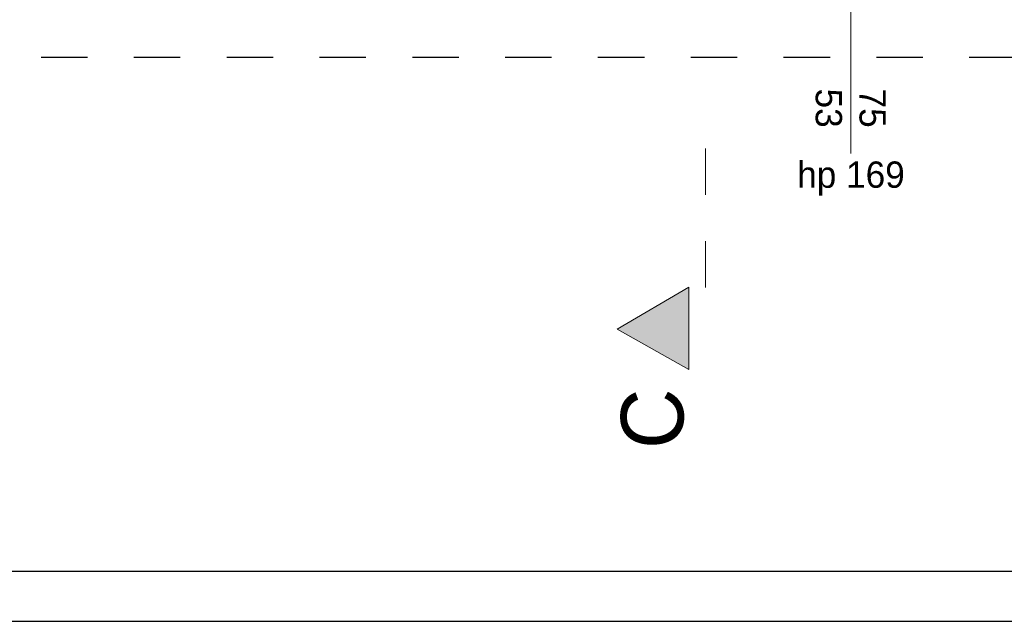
# Model space of a CAD drawing. Extents: x -528673 to -426178, y 23200 to 131944.
# Tile 2 of 87: x -523510 to -517523, y 24609 to 28267. Entities that reach past the tile are written whole.
import ezdxf

# ---------------------------------------------------------------- set-up
doc = ezdxf.new("R2010")
doc.units = 0
doc.header["$MEASUREMENT"] = 0
doc.linetypes.add('Dashed', pattern=[564.444447, 282.222223, -282.222223])
doc.layers.add('#PODKŁAD', color=252, linetype='Continuous')
doc.layers.add('_TABELA', color=7, linetype='Continuous')
for name, color, linetype, lineweight in [('INWENT OPISY_Nr_Pióra__21', 252, 'Continuous', 9), ('INWENT OPISY_Nr_Pióra__41', 252, 'Continuous', 15), ('INWENT. OKNA_Nr_Pióra__21', 252, 'Continuous', 9), ('INWENT. OKNA_Nr_Pióra__5', 252, 'Continuous', 13), ('INWENT.ŚCIANY_Nr_Pióra__20', 252, 'Continuous', 60)]:
    doc.layers.add(name, color=color, linetype=linetype, lineweight=lineweight)
doc.styles.add('GENERATED_STYLE_5', font='txt')

# ---------------------------------------------------------------- blocks, each defined once
blk = doc.blocks.new('PIWNICA')
at = {"layer": 'INWENT OPISY_Nr_Pióra__21', "linetype": 'Continuous', "lineweight": 15}
blk.add_hatch(color=252, dxfattribs=at).paths.add_polyline_path([(-519876.4, 26384.5), (-519440.2, 26140.2), (-519440.2, 26640.2)], flags=0)
at = {"layer": 'INWENT OPISY_Nr_Pióra__41', "color": 252, "linetype": 'Dashed', "lineweight": 15}
blk.add_line((-519340.2, 27484.5), (-519340.2, 26384.5), dxfattribs=at)
at = {"layer": 'INWENT OPISY_Nr_Pióra__41', "color": 252, "linetype": 'Continuous', "lineweight": 15}
for p, q in [((-519876.4, 26384.5), (-519440.2, 26640.2)), ((-519440.2, 26140.2), (-519440.2, 26640.2)), ((-519440.2, 26140.2), (-519876.4, 26384.5))]:
    blk.add_line(p, q, dxfattribs=at)
at = {"layer": 'INWENT. OKNA_Nr_Pióra__5', "color": 252, "linetype": 'Continuous', "lineweight": 15}
blk.add_line((-518455.2, 28364.5), (-518455.2, 27454.5), dxfattribs=at)
at = {"layer": 'INWENT.ŚCIANY_Nr_Pióra__20', "color": 252, "linetype": 'Dashed', "lineweight": 30}
blk.add_line((-515760.2, 28037.1), (-524395.5, 28037.1), dxfattribs=at)
at = {"layer": 'INWENT OPISY_Nr_Pióra__21', "color": 252, "linetype": 'Continuous', "lineweight": 15, "insert": (-519853.7, 25840.2), "char_height": 380, "attachment_point": 2, "rotation": 90, "style": 'GENERATED_STYLE_5'}
blk.add_mtext('{C}', dxfattribs=at)
at = {"layer": 'INWENT. OKNA_Nr_Pióra__21', "color": 252, "linetype": 'Continuous', "lineweight": 15, "insert": (-518243.4, 27729.5), "char_height": 160, "width": 709.227, "attachment_point": 2, "rotation": 270, "line_spacing_factor": 0.998384, "style": 'GENERATED_STYLE_5'}
blk.add_mtext('{75\\P53}', dxfattribs=at)
at = {"layer": 'INWENT. OKNA_Nr_Pióra__21', "color": 252, "linetype": 'Continuous', "lineweight": 15, "insert": (-518455.2, 27405.2), "char_height": 160, "attachment_point": 2, "style": 'GENERATED_STYLE_5'}
blk.add_mtext('{hp 169}', dxfattribs=at)

msp = doc.modelspace()

# ---------------------------------------------------------------- block references
at = {"layer": '#PODKŁAD'}
msp.add_blockref('PIWNICA', (0, 0), dxfattribs=at)

# ---------------------------------------------------------------- next in the draw order: linework, layer by layer
at = {"layer": '_TABELA', "color": 7}
msp.add_lwpolyline([(-528673.3, 39458.7), (-507673.3, 39458.7), (-528673.3, 39458.7), (-528673.3, 24608.7), (-507673.3, 24608.7), (-507673.3, 39458.7)], dxfattribs=at)
msp.add_lwpolyline([(-507973.3, 39153.7), (-527423.3, 39153.7), (-527423.3, 24913.7), (-507973.3, 24913.7)], close=True, dxfattribs=at)

doc.saveas('drawing.dxf')
